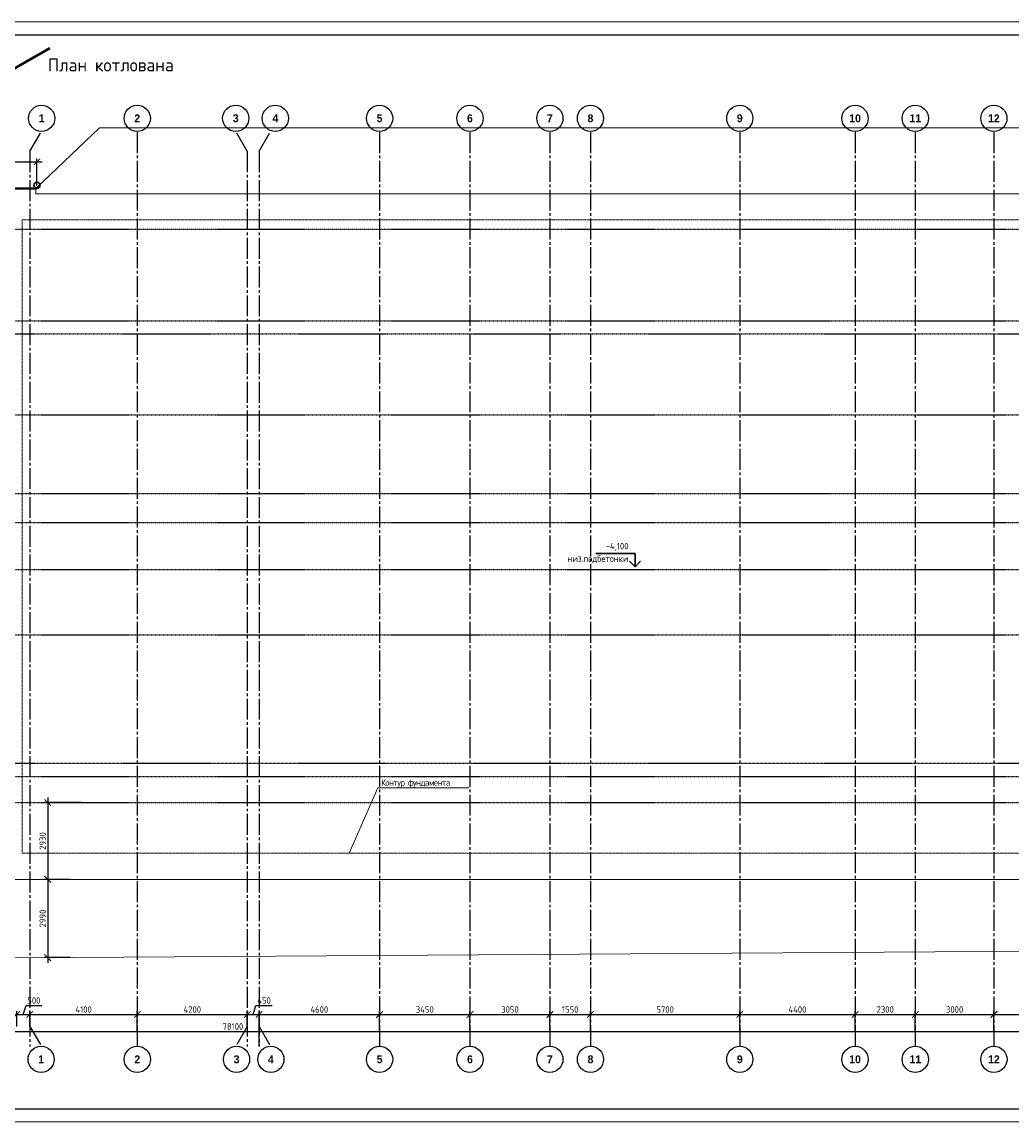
# Model space of a CAD drawing. Header units: millimetres. Extents: x -56135 to 1694203, y -446411 to -23139.
# Tile 31 of 256: x 110235 to 148025, y -156489 to -114489. Entities that reach past the tile are written whole.
import ezdxf
from ezdxf import colors
from ezdxf.entities.mleader import LeaderData, LeaderLine
from ezdxf.math import Vec2, Vec3

# ---------------------------------------------------------------- set-up
doc = ezdxf.new("R2010")
doc.units = ezdxf.units.MM
for name, pattern in [('______5', [1100, 800, -100, 100, -100]), ('DASHED', [7, 5, -2, 0]), ('осевая', [50.8, 31.75, -6.35, 6.35, -6.35])]:
    doc.linetypes.add(name, pattern=pattern)
for name, color, linetype, lineweight in [('0 Фундамент', 5, 'Continuous', 30), ('A-ANNO-NOTE-2', 7, 'Continuous', 18), ('G-ANNO-DIMS', 7, 'Continuous', 9), ('G-ANNO-DIMS-1', 7, 'Continuous', 18), ('Оси', 40, '______5', 18), ('подоснова', 151, 'Continuous', 5), ('РАЗМЕРЫ', 1, 'Continuous', 9), ('ТОНКИЕ', 7, 'Continuous', 9), ('Узлы', 7, 'Continuous', 0)]:
    doc.layers.add(name, color=color, linetype=linetype, lineweight=lineweight)
doc.layers.add('ТОЛСТЫЕ_ОСНОВНЫЕ', color=6, linetype='Continuous')
doc.styles.add('Century Gothic', font='GOTHIC.TTF')
doc.styles.add('GOST-2.304_Type-B', font='GOST_Common.ttf')
doc.styles.add('ISOCPEUR', font='GOST_Common.ttf', dxfattribs={"height": 450})
doc.linetypes.add('084-a Откосы неукрепленные', pattern='A,0.9,[11,Russia-GOST_Topo.shx,S=0.1,R=180,X=0,Y=0],1,[12,Russia-GOST_Topo.shx,S=0.1,R=180,X=0,Y=0],0.1', length=2)
doc.dimstyles.new('СПДС', dxfattribs={"dimscale": 100, "dimtxt": 2.5, "dimasz": 2.5, "dimexe": 1.25, "dimexo": 0, "dimtad": 1, "dimdec": 0, "dimtxsty": 'GOST-2.304_Type-B', "dimblk": 'ARCHTICK', "dimcen": 2.5, "dimdle": 2, "dimadec": 0, "dimazin": 2, "dimtfac": 0.75, "dimtdec": 0, "dimtmove": 1, "dimatfit": 3, "dimfxl": 1, "dimtolj": 1, "dimarcsym": 1})

# ---------------------------------------------------------------- blocks, each defined once
blk = doc.blocks.new('*U782')
at = {"layer": 'ТОЛСТЫЕ_ОСНОВНЫЕ', "color": 6}
blk.add_lwpolyline([(20, 5), (1184, 5), (1184, 415), (20, 415)], close=True, dxfattribs=at)
at = {"layer": 'ТОНКИЕ'}
blk.add_lwpolyline([(0, 0), (1189, 0), (1189, 420), (0, 420)], close=True, dxfattribs=at)
blk = doc.blocks.new('NSY101')
at = {"color": 0, "linetype": 'ByBlock', "lineweight": -2}
blk.add_circle((0, 0), 50, dxfattribs=at)
blk = doc.blocks.new('_ArchTick')
at = {"color": 0, "linetype": 'ByBlock', "const_width": 0.15}
blk.add_lwpolyline([(-0.5, -0.5), (0.5, 0.5)], dxfattribs=at)
blk = doc.blocks.new('*D725')
at = {"color": 0, "lineweight": -2, "transparency": 16777216}
for p, q in [((79035, -153029), (157535, -153029)), ((79235, -153597), (79235, -152904)), ((157335, -153533), (157335, -152904))]:
    blk.add_line(p, q, dxfattribs=at)
at = {"layer": 'DEFPOINTS', "color": 0, "transparency": 16777216}
for p in [(157335, -153029), (79235, -153597), (157335, -153533)]:
    blk.add_point(p, dxfattribs=at)
at = {"color": 0, "lineweight": -2, "transparency": 16777216, "xscale": 250, "yscale": 250, "zscale": 250, "rotation": 180}
blk.add_blockref('_ArchTick', (79235, -153029), dxfattribs=at)
at = {"color": 0, "lineweight": -2, "transparency": 16777216, "xscale": 250, "yscale": 250, "zscale": 250}
blk.add_blockref('_ArchTick', (157335, -153029), dxfattribs=at)
at = {"color": 0, "transparency": 16777216, "insert": (118285, -152842), "char_height": 250, "attachment_point": 5, "style": 'GOST-2.304_Type-B'}
blk.add_mtext('\\A1;78100', dxfattribs=at)
blk = doc.blocks.new('*D730')
at = {"color": 0, "lineweight": -2, "transparency": 16777216}
for p, q in [((110285, -152382), (110388, -152038)), ((110388, -152038), (110988, -152038)), ((109835, -152382), (110735, -152382)), ((110035, -152841), (110035, -152257)), ((110535, -152841), (110535, -152257))]:
    blk.add_line(p, q, dxfattribs=at)
at = {"layer": 'DEFPOINTS', "color": 0, "transparency": 16777216}
for p in [(110535, -152382), (110035, -152841), (110535, -152841)]:
    blk.add_point(p, dxfattribs=at)
at = {"color": 0, "lineweight": -2, "transparency": 16777216, "xscale": 250, "yscale": 250, "zscale": 250, "rotation": 180}
blk.add_blockref('_ArchTick', (110035, -152382), dxfattribs=at)
at = {"color": 0, "lineweight": -2, "transparency": 16777216, "xscale": 250, "yscale": 250, "zscale": 250}
blk.add_blockref('_ArchTick', (110535, -152382), dxfattribs=at)
at = {"color": 0, "transparency": 16777216, "insert": (110688, -151850), "char_height": 250, "attachment_point": 5, "style": 'GOST-2.304_Type-B'}
blk.add_mtext('\\A1;500', dxfattribs=at)
blk = doc.blocks.new('*D731')
at = {"color": 0, "lineweight": -2, "transparency": 16777216}
for p, q in [((110335, -152382), (114835, -152382)), ((110535, -152841), (110535, -152257)), ((114635, -153029), (114635, -152257))]:
    blk.add_line(p, q, dxfattribs=at)
at = {"layer": 'DEFPOINTS', "color": 0, "transparency": 16777216}
for p in [(114635, -152382), (110535, -152841), (114635, -153029)]:
    blk.add_point(p, dxfattribs=at)
at = {"color": 0, "lineweight": -2, "transparency": 16777216, "xscale": 250, "yscale": 250, "zscale": 250, "rotation": 180}
blk.add_blockref('_ArchTick', (110535, -152382), dxfattribs=at)
at = {"color": 0, "lineweight": -2, "transparency": 16777216, "xscale": 250, "yscale": 250, "zscale": 250}
blk.add_blockref('_ArchTick', (114635, -152382), dxfattribs=at)
at = {"color": 0, "transparency": 16777216, "insert": (112585, -152194), "char_height": 250, "attachment_point": 5, "style": 'GOST-2.304_Type-B'}
blk.add_mtext('\\A1;4100', dxfattribs=at)
blk = doc.blocks.new('*D732')
at = {"color": 0, "lineweight": -2, "transparency": 16777216}
for p, q in [((114435, -152382), (119035, -152382)), ((114635, -153029), (114635, -152257)), ((118835, -152841), (118835, -152257))]:
    blk.add_line(p, q, dxfattribs=at)
at = {"layer": 'DEFPOINTS', "color": 0, "transparency": 16777216}
for p in [(118835, -152382), (118835, -152841), (114635, -153029)]:
    blk.add_point(p, dxfattribs=at)
at = {"color": 0, "lineweight": -2, "transparency": 16777216, "xscale": 250, "yscale": 250, "zscale": 250, "rotation": 180}
blk.add_blockref('_ArchTick', (114635, -152382), dxfattribs=at)
at = {"color": 0, "lineweight": -2, "transparency": 16777216, "xscale": 250, "yscale": 250, "zscale": 250}
blk.add_blockref('_ArchTick', (118835, -152382), dxfattribs=at)
at = {"color": 0, "transparency": 16777216, "insert": (116735, -152194), "char_height": 250, "attachment_point": 5, "style": 'GOST-2.304_Type-B'}
blk.add_mtext('\\A1;4200', dxfattribs=at)
blk = doc.blocks.new('*D733')
at = {"color": 0, "lineweight": -2, "transparency": 16777216}
for p, q in [((119060, -152382), (119163, -152038)), ((119163, -152038), (119788, -152038)), ((118635, -152382), (119485, -152382)), ((118835, -152841), (118835, -152257)), ((119285, -153607), (119285, -152257))]:
    blk.add_line(p, q, dxfattribs=at)
at = {"layer": 'DEFPOINTS', "color": 0, "transparency": 16777216}
for p in [(119285, -152382), (118835, -152841), (119285, -153607)]:
    blk.add_point(p, dxfattribs=at)
at = {"color": 0, "lineweight": -2, "transparency": 16777216, "xscale": 250, "yscale": 250, "zscale": 250, "rotation": 180}
blk.add_blockref('_ArchTick', (118835, -152382), dxfattribs=at)
at = {"color": 0, "lineweight": -2, "transparency": 16777216, "xscale": 250, "yscale": 250, "zscale": 250}
blk.add_blockref('_ArchTick', (119285, -152382), dxfattribs=at)
at = {"color": 0, "transparency": 16777216, "insert": (119476, -151850), "char_height": 250, "attachment_point": 5, "style": 'GOST-2.304_Type-B'}
blk.add_mtext('\\A1;450', dxfattribs=at)
blk = doc.blocks.new('*D734')
at = {"color": 0, "lineweight": -2, "transparency": 16777216}
for p, q in [((119085, -152382), (124085, -152382)), ((119285, -152841), (119285, -152257)), ((123885, -153029), (123885, -152257))]:
    blk.add_line(p, q, dxfattribs=at)
at = {"layer": 'DEFPOINTS', "color": 0, "transparency": 16777216}
for p in [(123885, -152382), (119285, -152841), (123885, -153029)]:
    blk.add_point(p, dxfattribs=at)
at = {"color": 0, "lineweight": -2, "transparency": 16777216, "xscale": 250, "yscale": 250, "zscale": 250, "rotation": 180}
blk.add_blockref('_ArchTick', (119285, -152382), dxfattribs=at)
at = {"color": 0, "lineweight": -2, "transparency": 16777216, "xscale": 250, "yscale": 250, "zscale": 250}
blk.add_blockref('_ArchTick', (123885, -152382), dxfattribs=at)
at = {"color": 0, "transparency": 16777216, "insert": (121585, -152194), "char_height": 250, "attachment_point": 5, "style": 'GOST-2.304_Type-B'}
blk.add_mtext('\\A1;4600', dxfattribs=at)
blk = doc.blocks.new('*D716')
at = {"color": 0, "lineweight": -2, "transparency": 16777216}
for p, q in [((123685, -152382), (127535, -152382)), ((123885, -153029), (123885, -152257)), ((127335, -153029), (127335, -152257))]:
    blk.add_line(p, q, dxfattribs=at)
at = {"layer": 'DEFPOINTS', "color": 0, "transparency": 16777216}
for p in [(127335, -152382), (123885, -153029), (127335, -153029)]:
    blk.add_point(p, dxfattribs=at)
at = {"color": 0, "lineweight": -2, "transparency": 16777216, "xscale": 250, "yscale": 250, "zscale": 250, "rotation": 180}
blk.add_blockref('_ArchTick', (123885, -152382), dxfattribs=at)
at = {"color": 0, "lineweight": -2, "transparency": 16777216, "xscale": 250, "yscale": 250, "zscale": 250}
blk.add_blockref('_ArchTick', (127335, -152382), dxfattribs=at)
at = {"color": 0, "transparency": 16777216, "insert": (125610, -152194), "char_height": 250, "attachment_point": 5, "style": 'GOST-2.304_Type-B'}
blk.add_mtext('\\A1;3450', dxfattribs=at)
blk = doc.blocks.new('*D717')
at = {"color": 0, "lineweight": -2, "transparency": 16777216}
for p, q in [((127135, -152382), (130585, -152382)), ((127335, -153029), (127335, -152257)), ((130385, -153029), (130385, -152257))]:
    blk.add_line(p, q, dxfattribs=at)
at = {"layer": 'DEFPOINTS', "color": 0, "transparency": 16777216}
for p in [(130385, -152382), (127335, -153029), (130385, -153029)]:
    blk.add_point(p, dxfattribs=at)
at = {"color": 0, "lineweight": -2, "transparency": 16777216, "xscale": 250, "yscale": 250, "zscale": 250, "rotation": 180}
blk.add_blockref('_ArchTick', (127335, -152382), dxfattribs=at)
at = {"color": 0, "lineweight": -2, "transparency": 16777216, "xscale": 250, "yscale": 250, "zscale": 250}
blk.add_blockref('_ArchTick', (130385, -152382), dxfattribs=at)
at = {"color": 0, "transparency": 16777216, "insert": (128860, -152194), "char_height": 250, "attachment_point": 5, "style": 'GOST-2.304_Type-B'}
blk.add_mtext('\\A1;3050', dxfattribs=at)
blk = doc.blocks.new('*D718')
at = {"color": 0, "lineweight": -2, "transparency": 16777216}
for p, q in [((130185, -152382), (132135, -152382)), ((130385, -153029), (130385, -152257)), ((131935, -153029), (131935, -152257))]:
    blk.add_line(p, q, dxfattribs=at)
at = {"layer": 'DEFPOINTS', "color": 0, "transparency": 16777216}
for p in [(131935, -152382), (130385, -153029), (131935, -153029)]:
    blk.add_point(p, dxfattribs=at)
at = {"color": 0, "lineweight": -2, "transparency": 16777216, "xscale": 250, "yscale": 250, "zscale": 250, "rotation": 180}
blk.add_blockref('_ArchTick', (130385, -152382), dxfattribs=at)
at = {"color": 0, "lineweight": -2, "transparency": 16777216, "xscale": 250, "yscale": 250, "zscale": 250}
blk.add_blockref('_ArchTick', (131935, -152382), dxfattribs=at)
at = {"color": 0, "transparency": 16777216, "insert": (131160, -152194), "char_height": 250, "attachment_point": 5, "style": 'GOST-2.304_Type-B'}
blk.add_mtext('\\A1;1550', dxfattribs=at)
blk = doc.blocks.new('*D719')
at = {"color": 0, "lineweight": -2, "transparency": 16777216}
for p, q in [((131735, -152382), (137835, -152382)), ((131935, -153029), (131935, -152257)), ((137635, -153029), (137635, -152257))]:
    blk.add_line(p, q, dxfattribs=at)
at = {"layer": 'DEFPOINTS', "color": 0, "transparency": 16777216}
for p in [(137635, -152382), (131935, -153029), (137635, -153029)]:
    blk.add_point(p, dxfattribs=at)
at = {"color": 0, "lineweight": -2, "transparency": 16777216, "xscale": 250, "yscale": 250, "zscale": 250, "rotation": 180}
blk.add_blockref('_ArchTick', (131935, -152382), dxfattribs=at)
at = {"color": 0, "lineweight": -2, "transparency": 16777216, "xscale": 250, "yscale": 250, "zscale": 250}
blk.add_blockref('_ArchTick', (137635, -152382), dxfattribs=at)
at = {"color": 0, "transparency": 16777216, "insert": (134785, -152194), "char_height": 250, "attachment_point": 5, "style": 'GOST-2.304_Type-B'}
blk.add_mtext('\\A1;5700', dxfattribs=at)
blk = doc.blocks.new('*D720')
at = {"color": 0, "lineweight": -2, "transparency": 16777216}
for p, q in [((137435, -152382), (142235, -152382)), ((137635, -153029), (137635, -152257)), ((142035, -153029), (142035, -152257))]:
    blk.add_line(p, q, dxfattribs=at)
at = {"layer": 'DEFPOINTS', "color": 0, "transparency": 16777216}
for p in [(142035, -152382), (137635, -153029), (142035, -153029)]:
    blk.add_point(p, dxfattribs=at)
at = {"color": 0, "lineweight": -2, "transparency": 16777216, "xscale": 250, "yscale": 250, "zscale": 250, "rotation": 180}
blk.add_blockref('_ArchTick', (137635, -152382), dxfattribs=at)
at = {"color": 0, "lineweight": -2, "transparency": 16777216, "xscale": 250, "yscale": 250, "zscale": 250}
blk.add_blockref('_ArchTick', (142035, -152382), dxfattribs=at)
at = {"color": 0, "transparency": 16777216, "insert": (139835, -152194), "char_height": 250, "attachment_point": 5, "style": 'GOST-2.304_Type-B'}
blk.add_mtext('\\A1;4400', dxfattribs=at)
blk = doc.blocks.new('*D721')
at = {"color": 0, "lineweight": -2, "transparency": 16777216}
for p, q in [((141835, -152382), (144535, -152382)), ((142035, -153029), (142035, -152257)), ((144335, -153029), (144335, -152257))]:
    blk.add_line(p, q, dxfattribs=at)
at = {"layer": 'DEFPOINTS', "color": 0, "transparency": 16777216}
for p in [(144335, -152382), (142035, -153029), (144335, -153029)]:
    blk.add_point(p, dxfattribs=at)
at = {"color": 0, "lineweight": -2, "transparency": 16777216, "xscale": 250, "yscale": 250, "zscale": 250, "rotation": 180}
blk.add_blockref('_ArchTick', (142035, -152382), dxfattribs=at)
at = {"color": 0, "lineweight": -2, "transparency": 16777216, "xscale": 250, "yscale": 250, "zscale": 250}
blk.add_blockref('_ArchTick', (144335, -152382), dxfattribs=at)
at = {"color": 0, "transparency": 16777216, "insert": (143185, -152194), "char_height": 250, "attachment_point": 5, "style": 'GOST-2.304_Type-B'}
blk.add_mtext('\\A1;2300', dxfattribs=at)
blk = doc.blocks.new('*D722')
at = {"color": 0, "lineweight": -2, "transparency": 16777216}
for p, q in [((144135, -152382), (147535, -152382)), ((144335, -153029), (144335, -152257)), ((147335, -153029), (147335, -152257))]:
    blk.add_line(p, q, dxfattribs=at)
at = {"layer": 'DEFPOINTS', "color": 0, "transparency": 16777216}
for p in [(147335, -152382), (144335, -153029), (147335, -153029)]:
    blk.add_point(p, dxfattribs=at)
at = {"color": 0, "lineweight": -2, "transparency": 16777216, "xscale": 250, "yscale": 250, "zscale": 250, "rotation": 180}
blk.add_blockref('_ArchTick', (144335, -152382), dxfattribs=at)
at = {"color": 0, "lineweight": -2, "transparency": 16777216, "xscale": 250, "yscale": 250, "zscale": 250}
blk.add_blockref('_ArchTick', (147335, -152382), dxfattribs=at)
at = {"color": 0, "transparency": 16777216, "insert": (145835, -152194), "char_height": 250, "attachment_point": 5, "style": 'GOST-2.304_Type-B'}
blk.add_mtext('\\A1;3000', dxfattribs=at)
blk = doc.blocks.new('*D723')
at = {"color": 0, "lineweight": -2, "transparency": 16777216}
for p, q in [((147135, -152382), (151335, -152382)), ((147335, -153029), (147335, -152257)), ((151135, -153029), (151135, -152257))]:
    blk.add_line(p, q, dxfattribs=at)
at = {"layer": 'DEFPOINTS', "color": 0, "transparency": 16777216}
for p in [(151135, -152382), (147335, -153029), (151135, -153029)]:
    blk.add_point(p, dxfattribs=at)
at = {"color": 0, "lineweight": -2, "transparency": 16777216, "xscale": 250, "yscale": 250, "zscale": 250, "rotation": 180}
blk.add_blockref('_ArchTick', (147335, -152382), dxfattribs=at)
at = {"color": 0, "lineweight": -2, "transparency": 16777216, "xscale": 250, "yscale": 250, "zscale": 250}
blk.add_blockref('_ArchTick', (151135, -152382), dxfattribs=at)
at = {"color": 0, "transparency": 16777216, "insert": (149235, -152194), "char_height": 250, "attachment_point": 5, "style": 'GOST-2.304_Type-B'}
blk.add_mtext('\\A1;3800', dxfattribs=at)
blk = doc.blocks.new('Высотные отметки - Вверх-711287-Разрез 3-3')
at = {"layer": '0 Фундамент'}
for p, q in [((13237, 8150), (14737, 8150)), ((13237, 7650), (13237, 8150))]:
    blk.add_line(p, q, dxfattribs=at)
at = {"layer": 'A-ANNO-NOTE-2'}
for q in [(13025, 7862), (13449, 7862)]:
    blk.add_line((13237, 7650), q, dxfattribs=at)
blk = doc.blocks.new('_None')
blk = doc.blocks.new('*D748')
at = {"layer": 'DEFPOINTS', "color": 0, "transparency": 16777216}
for p in [(112491, -144294), (111215, -147224), (112065, -147224)]:
    blk.add_point(p, dxfattribs=at)
at = {"layer": 'РАЗМЕРЫ', "color": 0, "lineweight": -2, "transparency": 16777216}
for p, q in [((112491, -144294), (111090, -144294)), ((111215, -144094), (111215, -147424)), ((112065, -147224), (111090, -147224))]:
    blk.add_line(p, q, dxfattribs=at)
at = {"layer": 'РАЗМЕРЫ', "color": 0, "lineweight": -2, "transparency": 16777216, "xscale": 250, "yscale": 250, "zscale": 250}
for p, rotation in [((111215, -144294), 90), ((111215, -147224), 270)]:
    blk.add_blockref('_ArchTick', p, dxfattribs=dict(at, rotation=rotation))
at = {"layer": 'РАЗМЕРЫ', "color": 0, "transparency": 16777216, "insert": (111027, -145759), "char_height": 250, "attachment_point": 5, "rotation": 90, "style": 'GOST-2.304_Type-B'}
blk.add_mtext('\\A1;2930', dxfattribs=at)
blk = doc.blocks.new('*D749')
at = {"layer": 'DEFPOINTS', "color": 0, "transparency": 16777216}
for p in [(112065, -147224), (111215, -150214), (112086, -150214)]:
    blk.add_point(p, dxfattribs=at)
at = {"layer": 'РАЗМЕРЫ', "color": 0, "lineweight": -2, "transparency": 16777216}
for p, q in [((112065, -147224), (111090, -147224)), ((111215, -147024), (111215, -150414)), ((112086, -150214), (111090, -150214))]:
    blk.add_line(p, q, dxfattribs=at)
at = {"layer": 'РАЗМЕРЫ', "color": 0, "lineweight": -2, "transparency": 16777216, "xscale": 250, "yscale": 250, "zscale": 250}
for p, rotation in [((111215, -147224), 90), ((111215, -150214), 270)]:
    blk.add_blockref('_ArchTick', p, dxfattribs=dict(at, rotation=rotation))
at = {"layer": 'РАЗМЕРЫ', "color": 0, "transparency": 16777216, "insert": (111027, -148719), "char_height": 250, "attachment_point": 5, "rotation": 90, "style": 'GOST-2.304_Type-B'}
blk.add_mtext('\\A1;2990', dxfattribs=at)
blk = doc.blocks.new('*D1523')
at = {"layer": 'DEFPOINTS', "color": 0, "transparency": 16777216}
for p in [(110803, -119828), (77803, -120726), (110803, -120726)]:
    blk.add_point(p, dxfattribs=at)
at = {"layer": 'РАЗМЕРЫ', "color": 0, "lineweight": -2, "transparency": 16777216}
for p, q in [((77603, -119828), (111003, -119828)), ((77803, -120726), (77803, -119703)), ((110803, -120726), (110803, -119703))]:
    blk.add_line(p, q, dxfattribs=at)
at = {"layer": 'РАЗМЕРЫ', "color": 0, "lineweight": -2, "transparency": 16777216, "xscale": 250, "yscale": 250, "zscale": 250, "rotation": 180}
blk.add_blockref('_ArchTick', (77803, -119828), dxfattribs=at)
at = {"layer": 'РАЗМЕРЫ', "color": 0, "lineweight": -2, "transparency": 16777216, "xscale": 250, "yscale": 250, "zscale": 250}
blk.add_blockref('_ArchTick', (110803, -119828), dxfattribs=at)
at = {"layer": 'РАЗМЕРЫ', "color": 0, "transparency": 16777216, "insert": (94303, -119641), "char_height": 250, "attachment_point": 5, "style": 'GOST-2.304_Type-B'}
blk.add_mtext('\\A1;22х1500', dxfattribs=at)

msp = doc.modelspace()

# ---------------------------------------------------------------- linework, layer by layer
at = {"layer": '0 Фундамент', "linetype": 'DASHED', "lineweight": 0}
for p, q in [((110235.1, -122044.1), (110235.1, -146224.1)), ((157885.1, -122044.1), (110235.1, -122044.1)), ((110235.1, -146224.1), (117585.1, -146224.1)), ((117585.1, -146224.1), (130085.1, -146224.1)), ((130085.1, -146224.1), (132435.1, -146224.1)), ((132435.1, -146224.1), (157885.1, -146224.1))]:
    msp.add_line(p, q, dxfattribs=at)
at = {"layer": '0 Фундамент'}
msp.add_line((130085.1, -146224.1), (130085.1, -146224.1), dxfattribs=at)
at = {"layer": 'Оси', "color": 16, "linetype": '______5', "lineweight": 25, "transparency": 33554687}
for p, q in [((110534.9, -119426.2), (110971.1, -118670.8)), ((110534.9, -119426.2), (110971.1, -118670.8)), ((114634.9, -118691.1), (114634.9, -153607.4)), ((118834.9, -119426.2), (118398.8, -118670.8)), ((119284.9, -119426.2), (119721.1, -118670.8)), ((123884.9, -118691.1), (123884.9, -153607.4)), ((127334.9, -118691.1), (127334.9, -153607.4)), ((130384.9, -118691.1), (130384.9, -153607.4)), ((131934.9, -118691.1), (131934.9, -153607.4)), ((137634.9, -118691.1), (137634.9, -153607.4)), ((142034.9, -118691.1), (142034.9, -153607.4)), ((144334.9, -118691.1), (144334.9, -153607.4)), ((147334.9, -118691.1), (147334.9, -153607.4)), ((110534.9, -119426.2), (110534.9, -153607.4)), ((118834.9, -119426.2), (118834.9, -153607.4)), ((119284.9, -119426.2), (119284.9, -153607.4)), ((110534.9, -152841.2), (110971.1, -153596.7)), ((118834.9, -152841.2), (118398.8, -153596.7)), ((119284.9, -152841.2), (119721.1, -153596.7))]:
    msp.add_line(p, q, dxfattribs=at)
at = {"layer": 'Оси', "color": 16, "linetype": 'осевая', "lineweight": 25, "transparency": 33554687}
for p, q in [((73711, -122394.1), (162919.9, -122394.1)), ((73711, -125894.1), (162919.9, -125894.1)), ((74288.4, -126394.1), (162919.9, -126394.1)), ((73711, -129494.1), (162919.9, -129494.1)), ((73711, -132494.1), (162919.9, -132494.1)), ((73711, -133594.1), (162919.9, -133594.1)), ((73711, -135394.1), (162919.9, -135394.1)), ((73711, -137894.1), (162919.9, -137894.1)), ((74288.4, -142794.1), (162919.9, -142794.1)), ((73711, -143294.1), (162919.9, -143294.1)), ((73711, -144294.1), (162919.9, -144294.1))]:
    msp.add_line(p, q, dxfattribs=at)
at = {"layer": 'РАЗМЕРЫ', "color": 1, "linetype": '084-a Откосы неукрепленные', "ltscale": 5}
for p, q in [((110759.8, -120844.1), (113194.4, -118534.1)), ((110235.1, -150227.1), (75184.8, -148244.1)), ((161535.1, -149874.1), (110235.1, -150227.1))]:
    msp.add_line(p, q, dxfattribs=at)
at = {"layer": 'РАЗМЕРЫ', "color": 1}
for p, q in [((107409.8, -120844.1), (110759.8, -120844.1)), ((110759.8, -120844.1), (110759.8, -121044.1)), ((110759.8, -120844.1), (110759.8, -121044.1)), ((158885.1, -121044.1), (110759.8, -121044.1)), ((110759.8, -121044.1), (111184.8, -121044.1)), ((110759.8, -121044.1), (111184.8, -121044.1)), ((110235.1, -147224.1), (109402.8, -147227.1)), ((110235.1, -147224.1), (117585.1, -147224.1)), ((117585.1, -147224.1), (130085.1, -147224.1)), ((130085.1, -147224.1), (132435.1, -147224.1)), ((132435.1, -147224.1), (158885.1, -147224.1))]:
    msp.add_line(p, q, dxfattribs=at)
at = {"layer": 'РАЗМЕРЫ', "color": 1, "lineweight": 40}
msp.add_line((107409.8, -120844.1), (110759.8, -120844.1), dxfattribs=at)
at = {"layer": 'РАЗМЕРЫ', "color": 1, "lineweight": 53, "elevation": 0}
msp.add_lwpolyline([(108931.7, -116840.9), (111301.3, -115482.8)], dxfattribs=at)
at = {"layer": 'РАЗМЕРЫ', "color": 1, "linetype": '084-a Откосы неукрепленные', "ltscale": 5}
msp.add_lwpolyline([(113194.4, -118534.1), (113194.4, -118534.1), (161259.6, -118534.1), (163015.1, -143644.1)], dxfattribs=at)
msp.add_lwpolyline([(113194.4, -118534.1), (113194.4, -118534.1), (161259.6, -118534.1), (163015.1, -143644.1)], dxfattribs=at)
at = {"layer": 'РАЗМЕРЫ', "lineweight": 30}
msp.add_circle((110803.3, -120725.6), 118.5, dxfattribs=at)

# ---------------------------------------------------------------- block references
at = {"xscale": 100, "yscale": 100, "zscale": 100}
msp.add_blockref('*U782', (67855.3, -156489), dxfattribs=at)
at = {"layer": 'G-ANNO-DIMS', "xscale": -1}
msp.add_blockref('Высотные отметки - Вверх-711287-Разрез 3-3', (146874, -142937.8), dxfattribs=at)
at = {"layer": 'Оси', "color": 16, "linetype": 'Continuous', "lineweight": 25, "transparency": 33554687, "xscale": 9.999999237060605, "yscale": 9.999999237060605, "zscale": 9.999999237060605}
for p in [(110984.4, -118166.7), (110984.4, -118166.7), (114634.4, -118166.7), (118394.4, -118166.7), (119904.4, -118166.7), (123884.4, -118166.7), (127334.4, -118166.7), (130384.4, -118166.7), (131934.4, -118166.7), (137634.4, -118166.7), (142034.4, -118166.7), (144334.4, -118166.7), (147334.4, -118166.7), (110964.9, -154096.7), (114634.9, -154096.7), (118424.9, -154096.7), (119734.9, -154096.7), (123884.9, -154096.7), (127334.9, -154096.7), (130384.9, -154096.7), (131934.9, -154096.7), (137634.9, -154096.7), (142034.9, -154096.7), (144334.9, -154096.7), (147334.9, -154096.7)]:
    msp.add_blockref('NSY101', p, dxfattribs=at)

# ---------------------------------------------------------------- texts
at = {"layer": 'G-ANNO-DIMS-1', "insert": (133387.3, -134376.4), "char_height": 250, "width": 3982.361, "attachment_point": 3, "line_spacing_factor": 1.149209, "style": 'ISOCPEUR'}
msp.add_mtext('-4,100\\P низ.подбетонки', dxfattribs=at)
at = {"layer": 'Оси', "color": 16, "linetype": 'Continuous', "lineweight": 25, "transparency": 33554687, "char_height": 300, "attachment_point": 5, "style": 'Century Gothic'}
for s, insert, width in [('\\A1;{\\fCentury Gothic|i0|b1;\\H300.000000;\\W1.000000;\\C16;1}\\P', (110984.4, -118166.7), 385), ('\\A1;{\\fCentury Gothic|i0|b1;\\H300.000000;\\W1.000000;\\C16;1}\\P', (110984.4, -118166.7), 385), ('\\A1;{\\fCentury Gothic|i0|b1;\\H300.000000;\\W1.000000;\\C16;2}\\P', (114634.4, -118166.7), 385), ('\\A1;{\\fCentury Gothic|i0|b1;\\H300.000000;\\W1.000000;\\C16;3}\\P', (118394.4, -118166.7), 385), ('\\A1;{\\fCentury Gothic|i0|b1;\\H300.000000;\\W1.000000;\\C16;4}\\P', (119904.4, -118166.7), 385), ('\\A1;{\\fCentury Gothic|i0|b1;\\H300.000000;\\W1.000000;\\C16;5}\\P', (123884.4, -118166.7), 385), ('\\A1;{\\fCentury Gothic|i0|b1;\\H300.000000;\\W1.000000;\\C16;6}\\P', (127334.4, -118166.7), 385), ('\\A1;{\\fCentury Gothic|i0|b1;\\H300.000000;\\W1.000000;\\C16;7}\\P', (130384.4, -118166.7), 385), ('\\A1;{\\fCentury Gothic|i0|b1;\\H300.000000;\\W1.000000;\\C16;8}\\P', (131934.4, -118166.7), 385), ('\\A1;{\\fCentury Gothic|i0|b1;\\H300.000000;\\W1.000000;\\C16;9}\\P', (137634.4, -118166.7), 385), ('\\A1;{\\fCentury Gothic|i0|b1;\\H300.000000;\\W1.000000;\\C16;10}\\P', (142034.4, -118166.7), 620), ('\\A1;{\\fCentury Gothic|i0|b1;\\H300.000000;\\W1.000000;\\C16;11}\\P', (144334.4, -118166.7), 620), ('\\A1;{\\fCentury Gothic|i0|b1;\\H300.000000;\\W1.000000;\\C16;12}\\P', (147334.4, -118166.7), 620), ('\\A1;{\\fCentury Gothic|i0|b1;\\H300.000000;\\W1.000000;\\C16;1}\\P', (110964.9, -154096.7), 385), ('\\A1;{\\fCentury Gothic|i0|b1;\\H300.000000;\\W1.000000;\\C16;2}\\P', (114634.9, -154096.7), 385), ('\\A1;{\\fCentury Gothic|i0|b1;\\H300.000000;\\W1.000000;\\C16;3}\\P', (118424.9, -154096.7), 385), ('\\A1;{\\fCentury Gothic|i0|b1;\\H300.000000;\\W1.000000;\\C16;4}\\P', (119734.9, -154096.7), 385), ('\\A1;{\\fCentury Gothic|i0|b1;\\H300.000000;\\W1.000000;\\C16;5}\\P', (123884.9, -154096.7), 385), ('\\A1;{\\fCentury Gothic|i0|b1;\\H300.000000;\\W1.000000;\\C16;6}\\P', (127334.9, -154096.7), 385), ('\\A1;{\\fCentury Gothic|i0|b1;\\H300.000000;\\W1.000000;\\C16;7}\\P', (130384.9, -154096.7), 385), ('\\A1;{\\fCentury Gothic|i0|b1;\\H300.000000;\\W1.000000;\\C16;8}\\P', (131934.9, -154096.7), 385), ('\\A1;{\\fCentury Gothic|i0|b1;\\H300.000000;\\W1.000000;\\C16;9}\\P', (137634.9, -154096.7), 385), ('\\A1;{\\fCentury Gothic|i0|b1;\\H300.000000;\\W1.000000;\\C16;10}\\P', (142034.9, -154096.7), 620), ('\\A1;{\\fCentury Gothic|i0|b1;\\H300.000000;\\W1.000000;\\C16;11}\\P', (144334.9, -154096.7), 620), ('\\A1;{\\fCentury Gothic|i0|b1;\\H300.000000;\\W1.000000;\\C16;12}\\P', (147334.9, -154096.7), 620)]:
    msp.add_mtext(s, dxfattribs=dict(at, insert=insert, width=width))
at = {"layer": 'Узлы', "color": 80, "linetype": 'Continuous', "lineweight": 0, "style": 'GOST-2.304_Type-B'}
msp.add_text('План котлована', height=500, dxfattribs=at).set_placement((111225.5, -116378.1))

# ---------------------------------------------------------------- dimensions: what is measured, and where the dimension line sits
for base, p1, p2, picture, middle in [((110534.9, -152381.5), (110034.9, -152841.2), (110534.9, -152841.2), '*D730', (110450.5, -151850.3)), ((114634.9, -152381.5), (110534.9, -152841.2), (114634.9, -153029.3), '*D731', (112584.9, -152194)), ((118834.9, -152381.5), (114634.9, -153029.3), (118834.9, -152841.2), '*D732', (116734.9, -152194)), ((119284.9, -152381.5), (118834.9, -152841.2), (119284.9, -153607.4), '*D733', (119225.5, -151850.3)), ((123884.9, -152381.5), (119284.9, -152841.2), (123884.9, -153029.3), '*D734', (121584.9, -152194)), ((127334.9, -152381.5), (123884.9, -153029.3), (127334.9, -153029.3), '*D716', (125609.9, -152194)), ((130384.9, -152381.5), (127334.9, -153029.3), (130384.9, -153029.3), '*D717', (128859.9, -152194)), ((131934.9, -152381.5), (130384.9, -153029.3), (131934.9, -153029.3), '*D718', (131159.9, -152194)), ((137634.9, -152381.5), (131934.9, -153029.3), (137634.9, -153029.3), '*D719', (134784.9, -152194)), ((142034.9, -152381.5), (137634.9, -153029.3), (142034.9, -153029.3), '*D720', (139834.9, -152194)), ((144334.9, -152381.5), (142034.9, -153029.3), (144334.9, -153029.3), '*D721', (143184.9, -152194)), ((147334.9, -152381.5), (144334.9, -153029.3), (147334.9, -153029.3), '*D722', (145834.9, -152194)), ((151134.9, -152381.5), (147334.9, -153029.3), (151134.9, -153029.3), '*D723', (149234.9, -152194)), ((157334.9, -153029.3), (79234.8, -153596.7), (157334.9, -153532.5), '*D725', (118284.8, -152841.8))]:
    dim = msp.add_linear_dim(base=base, p1=p1, p2=p2, dimstyle='СПДС')
    dim.commit()
    dim.dimension.update_dxf_attribs({"geometry": picture, "text_midpoint": middle})
at = {"layer": 'РАЗМЕРЫ'}
dim = msp.add_linear_dim(base=(110803.3, -119828.1), p1=(77803.3, -120725.6), p2=(110803.3, -120725.6), text='22х1500', dimstyle='СПДС', dxfattribs=at)
dim.commit()
dim.dimension.update_dxf_attribs({"geometry": '*D1523', "text_midpoint": (94303.3, -119640.6)})
at = {"layer": 'РАЗМЕРЫ', "color": 1}
for base, p1, p2, picture, middle in [((111214.8, -147224.1), (112490.8, -144294.1), (112065.5, -147224.1), '*D748', (111027.3, -145759.1)), ((111214.8, -150214.3), (112065.5, -147224.1), (112086.1, -150214.3), '*D749', (111027.3, -148719.2))]:
    dim = msp.add_linear_dim(base=base, p1=p1, p2=p2, angle=90, dimstyle='СПДС', dxfattribs=at)
    dim.commit()
    dim.dimension.update_dxf_attribs({"geometry": picture, "text_midpoint": middle})

# ---------------------------------------------------------------- leaders
at = {"layer": 'подоснова', "color": 4, "ltscale": 0.3}
ml = msp.add_multileader_mtext('Standard', dxfattribs=at)
ml.set_content('{\\T0.9;Контур фундамента }', color=4, style='GOST-2.304_Type-B')
ml.set_leader_properties(color=256, linetype='ByLayer', lineweight=15)
ml.set_arrow_properties(name='NONE')
ml.build(insert=Vec2(0, 0))
ml.multileader.update_dxf_attribs({"text_left_attachment_type": 6, "text_right_attachment_type": 6, "dogleg_length": 0.1, "arrow_head_size": 18})
ctx = ml.context
ctx.base_point, ctx.char_height, ctx.arrow_head_size, ctx.landing_gap_size, ctx.plane_origin = Vec3(123818.2, -143728.2), 250, 18, 20, Vec3(128572.8, -142992.9)
ctx.left_attachment, ctx.right_attachment, ctx.text_align_type = 6, 6, 1
notes = []
notes.append((ctx, [(1, (1, 1, 0), (123818.1, -143728.2), (1, 0), 0.1, [(0, [(122718, -146224.1)], 0, [])])]))
ctx.mtext.insert, ctx.mtext.width, ctx.mtext.alignment, ctx.mtext.flow_direction = Vec3(125255.4, -143403.2), 4075.871, 2, 5
for ctx, leaders in notes:
    for number, flags, end, landing, length, lines in leaders:
        leader = LeaderData()
        leader.index, (leader.has_last_leader_line, leader.has_dogleg_vector, leader.attachment_direction) = number, flags
        leader.last_leader_point, leader.dogleg_vector, leader.dogleg_length = Vec3(end), Vec3(landing), length
        for number, points, colour, breaks in lines:
            line = LeaderLine()
            line.index, line.vertices, line.color, line.breaks = number, Vec3.list(points), colors.encode_raw_color(colour), breaks
            leader.lines.append(line)
        ctx.leaders.append(leader)

doc.saveas('drawing.dxf')
